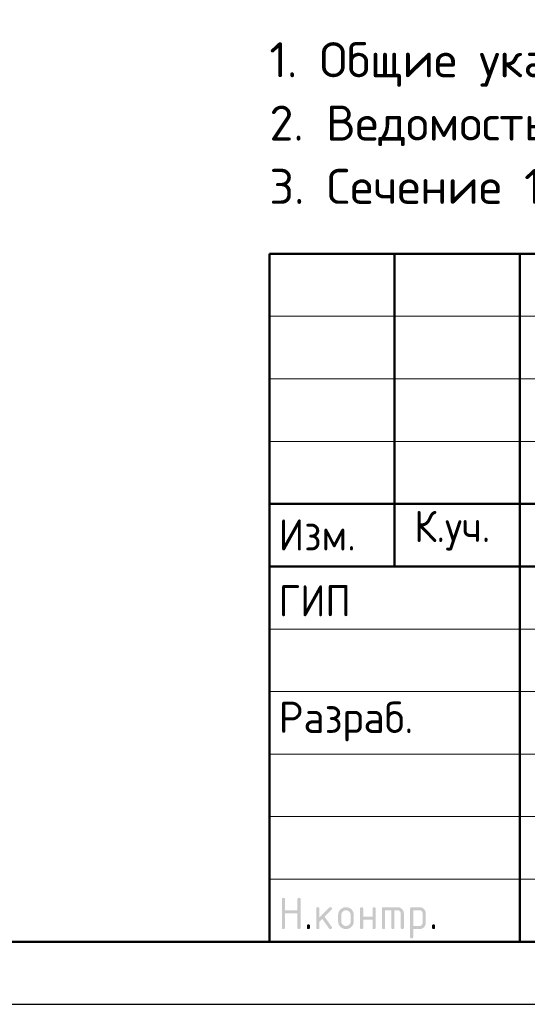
# Model space of a CAD drawing. Header units: millimetres. Extents: x 0 to 21005, y 0 to 14850.
# Tile 2 of 7: x 10502 to 12530, y 0 to 3935. Entities that reach past the tile are written whole.
import ezdxf

# ---------------------------------------------------------------- set-up
doc = ezdxf.new("R2010")
doc.units = ezdxf.units.MM
doc.layers.add('Standard', color=7, linetype='Continuous', lineweight=25)
doc.styles.add('ISOCPEUR', font='txt')

msp = doc.modelspace()

# ---------------------------------------------------------------- hatches: boundary and pattern name
at = {"layer": 'Standard', "linetype": 'Continuous', "lineweight": 25, "transparency": 33554687}
for points in [[(11549.5, 306.9), (11549.5, 419.4), (11549.5, 420.2), (11549.6, 420.9), (11549.7, 421.5), (11549.9, 422.1), (11550.1, 422.7), (11550.4, 423.2), (11550.7, 423.7), (11551.1, 424.1), (11551.5, 424.5), (11552, 424.8), (11552.5, 425.1), (11553.1, 425.3), (11553.6, 425.4), (11554.3, 425.5), (11555, 425.6), (11555.8, 425.6), (11556.6, 425.6), (11557.3, 425.5), (11558, 425.4), (11558.5, 425.3), (11559.1, 425.1), (11559.6, 424.8), (11560.1, 424.5), (11560.5, 424.1), (11560.9, 423.7), (11561.2, 423.2), (11561.5, 422.7), (11561.7, 422.1), (11561.9, 421.5), (11562, 420.9), (11562.1, 420.2), (11562.1, 419.4), (11562.1, 375.7), (11611.9, 375.7), (11611.9, 419.4), (11611.9, 420.2), (11612, 420.9), (11612.1, 421.5), (11612.3, 422.1), (11612.5, 422.7), (11612.8, 423.2), (11613.1, 423.7), (11613.5, 424.1), (11613.9, 424.5), (11614.4, 424.8), (11614.9, 425.1), (11615.4, 425.3), (11616, 425.4), (11616.7, 425.5), (11617.4, 425.6), (11618.2, 425.6), (11619, 425.6), (11619.7, 425.5), (11620.3, 425.4), (11620.9, 425.3), (11621.5, 425.1), (11622, 424.8), (11622.5, 424.5), (11622.9, 424.1), (11623.3, 423.7), (11623.6, 423.2), (11623.9, 422.7), (11624.1, 422.1), (11624.3, 421.5), (11624.3, 420.9), (11624.4, 420.2), (11624.4, 419.4), (11624.4, 306.9), (11624.4, 306.1), (11624.3, 305.4), (11624.3, 304.7), (11624.1, 304.2), (11623.9, 303.6), (11623.6, 303.1), (11623.3, 302.6), (11622.9, 302.2), (11622.5, 301.8), (11622, 301.5), (11621.5, 301.2), (11620.9, 301), (11620.3, 300.8), (11619.7, 300.7), (11619, 300.6), (11618.2, 300.6), (11617.4, 300.6), (11616.7, 300.7), (11616, 300.8), (11615.4, 301), (11614.9, 301.2), (11614.4, 301.5), (11613.9, 301.8), (11613.5, 302.2), (11613.1, 302.6), (11612.8, 303.1), (11612.5, 303.6), (11612.3, 304.2), (11612.1, 304.7), (11612, 305.4), (11611.9, 306.1), (11611.9, 306.9), (11611.9, 363.1), (11562.1, 363.1), (11562.1, 306.9), (11562.1, 306.1), (11562, 305.4), (11561.9, 304.7), (11561.7, 304.2), (11561.5, 303.6), (11561.2, 303.1), (11560.9, 302.6), (11560.5, 302.2), (11560.1, 301.8), (11559.6, 301.5), (11559.1, 301.2), (11558.5, 301), (11558, 300.8), (11557.3, 300.7), (11556.6, 300.6), (11555.8, 300.6), (11555, 300.6), (11554.3, 300.7), (11553.6, 300.8), (11553.1, 301), (11552.5, 301.2), (11552, 301.5), (11551.5, 301.8), (11551.1, 302.2), (11550.7, 302.6), (11550.4, 303.1), (11550.1, 303.6), (11549.9, 304.2), (11549.7, 304.7), (11549.6, 305.4), (11549.5, 306.1)], [(11699.5, 347), (11738.8, 386.3), (11739.2, 386.7), (11739.7, 387.1), (11740.2, 387.4), (11740.8, 387.6), (11741.3, 387.9), (11741.9, 388), (11742.5, 388.1), (11743.2, 388.1), (11744, 388.1), (11744.7, 388), (11745.4, 387.9), (11745.9, 387.7), (11746.5, 387.5), (11747, 387.2), (11747.5, 386.9), (11747.9, 386.5), (11748.3, 386.1), (11748.6, 385.6), (11748.9, 385.1), (11749.1, 384.6), (11749.3, 384), (11749.4, 383.3), (11749.5, 382.6), (11749.5, 381.8), (11749.5, 381.2), (11749.3, 380.6), (11749.2, 380.1), (11749, 379.5), (11748.7, 379), (11748.4, 378.5), (11748, 378), (11747.6, 377.5), (11720.1, 350), (11748.2, 310.5), (11748.8, 309.6), (11749.1, 308.7), (11749.5, 307.8), (11749.5, 306.8), (11749.5, 306), (11749.4, 305.4), (11749.3, 304.7), (11749.1, 304.1), (11748.9, 303.5), (11748.6, 303), (11748.3, 302.6), (11747.9, 302.2), (11747.5, 301.8), (11747, 301.5), (11746.5, 301.2), (11745.9, 301), (11745.4, 300.8), (11744.7, 300.7), (11744, 300.6), (11743.2, 300.6), (11742.4, 300.6), (11741.6, 300.8), (11740.9, 301), (11740.2, 301.3), (11739.6, 301.6), (11739, 302.1), (11738.5, 302.6), (11738, 303.3), (11711.1, 341.1), (11699.5, 329.4), (11699.5, 306.9), (11699.5, 306.1), (11699.4, 305.4), (11699.3, 304.7), (11699.1, 304.2), (11698.9, 303.6), (11698.6, 303.1), (11698.3, 302.6), (11697.9, 302.2), (11697.5, 301.8), (11697, 301.5), (11696.5, 301.2), (11696, 301), (11695.4, 300.8), (11694.7, 300.7), (11694, 300.6), (11693.2, 300.6), (11692.4, 300.6), (11691.7, 300.7), (11691.1, 300.8), (11690.5, 301), (11689.9, 301.2), (11689.4, 301.5), (11688.9, 301.8), (11688.5, 302.2), (11688.1, 302.6), (11687.8, 303.1), (11687.5, 303.6), (11687.3, 304.2), (11687.1, 304.7), (11687, 305.4), (11687, 306.1), (11687, 306.9), (11687, 381.8), (11687, 382.6), (11687, 383.3), (11687.1, 384), (11687.3, 384.6), (11687.5, 385.1), (11687.8, 385.6), (11688.1, 386.1), (11688.5, 386.5), (11688.9, 386.9), (11689.4, 387.2), (11689.9, 387.5), (11690.5, 387.7), (11691.1, 387.9), (11691.7, 388), (11692.4, 388.1), (11693.2, 388.1), (11694, 388.1), (11694.7, 388), (11695.4, 387.9), (11696, 387.7), (11696.5, 387.5), (11697, 387.2), (11697.5, 386.9), (11697.9, 386.5), (11698.3, 386.1), (11698.6, 385.6), (11698.9, 385.1), (11699.1, 384.6), (11699.3, 384), (11699.4, 383.3), (11699.5, 382.6), (11699.5, 381.8)], [(11874.3, 338.1), (11874.3, 306.9), (11874.3, 306.1), (11874.2, 305.4), (11874.1, 304.7), (11873.9, 304.2), (11873.7, 303.6), (11873.5, 303.1), (11873.2, 302.6), (11872.8, 302.2), (11872.4, 301.8), (11871.9, 301.5), (11871.4, 301.2), (11870.8, 301), (11870.2, 300.8), (11869.5, 300.7), (11868.9, 300.6), (11868.1, 300.6), (11867.3, 300.6), (11866.6, 300.7), (11865.9, 300.8), (11865.3, 301), (11864.7, 301.2), (11864.3, 301.5), (11863.8, 301.8), (11863.4, 302.2), (11863, 302.6), (11862.7, 303.1), (11862.4, 303.6), (11862.2, 304.2), (11862, 304.7), (11861.9, 305.4), (11861.8, 306.1), (11861.8, 306.9), (11861.8, 381.8), (11861.8, 382.6), (11861.9, 383.3), (11862, 384), (11862.2, 384.6), (11862.4, 385.1), (11862.7, 385.6), (11863, 386.1), (11863.4, 386.5), (11863.8, 386.9), (11864.3, 387.2), (11864.7, 387.5), (11865.3, 387.7), (11865.9, 387.9), (11866.6, 388), (11867.3, 388.1), (11868.1, 388.1), (11868.9, 388.1), (11869.5, 388), (11870.2, 387.9), (11870.8, 387.7), (11871.4, 387.5), (11871.9, 387.2), (11872.4, 386.9), (11872.8, 386.5), (11873.2, 386.1), (11873.5, 385.6), (11873.7, 385.2), (11873.9, 384.6), (11874.1, 384), (11874.2, 383.3), (11874.3, 382.6), (11874.3, 381.8), (11874.3, 350.6), (11911.7, 350.6), (11911.7, 381.8), (11911.7, 382.6), (11911.8, 383.3), (11911.9, 384), (11912.1, 384.6), (11912.3, 385.2), (11912.6, 385.6), (11912.8, 386.1), (11913.2, 386.5), (11913.6, 386.9), (11914.1, 387.2), (11914.6, 387.5), (11915.2, 387.7), (11915.8, 387.9), (11916.5, 388), (11917.1, 388.1), (11917.9, 388.1), (11918.7, 388.1), (11919.4, 388), (11920.1, 387.9), (11920.7, 387.7), (11921.3, 387.5), (11921.7, 387.2), (11922.2, 386.9), (11922.6, 386.5), (11923, 386.1), (11923.3, 385.6), (11923.6, 385.1), (11923.8, 384.6), (11924, 384), (11924.1, 383.3), (11924.2, 382.6), (11924.2, 381.8), (11924.2, 306.9), (11924.2, 306.1), (11924.1, 305.4), (11924, 304.7), (11923.8, 304.2), (11923.6, 303.6), (11923.3, 303.1), (11923, 302.6), (11922.6, 302.2), (11922.2, 301.8), (11921.7, 301.5), (11921.3, 301.2), (11920.7, 301), (11920.1, 300.8), (11919.4, 300.7), (11918.7, 300.6), (11917.9, 300.6), (11917.1, 300.6), (11916.5, 300.7), (11915.8, 300.8), (11915.2, 301), (11914.6, 301.2), (11914.1, 301.5), (11913.6, 301.8), (11913.2, 302.2), (11912.8, 302.6), (11912.6, 303.1), (11912.3, 303.6), (11912.1, 304.2), (11911.9, 304.7), (11911.8, 305.4), (11911.7, 306.1), (11911.7, 306.9), (11911.7, 338.1)], [(11955.5, 388.1), (12011.7, 388.1), (12013, 388.1), (12014.2, 388), (12015.5, 387.8), (12016.7, 387.6), (12017.9, 387.4), (12019.1, 387.1), (12020.2, 386.7), (12021.3, 386.3), (12022.4, 385.8), (12023.5, 385.2), (12024.5, 384.7), (12025.5, 384), (12026.6, 383.3), (12027.5, 382.5), (12028.5, 381.7), (12029.4, 380.8), (12030.3, 379.9), (12031.1, 378.9), (12031.9, 378), (12032.6, 376.9), (12033.3, 375.9), (12033.8, 374.9), (12034.4, 373.8), (12034.8, 372.7), (12035.3, 371.6), (12035.6, 370.5), (12036, 369.3), (12036.2, 368.1), (12036.4, 366.9), (12036.6, 365.6), (12036.7, 364.4), (12036.7, 363.1), (12036.7, 306.9), (12036.7, 306.1), (12036.6, 305.4), (12036.5, 304.7), (12036.3, 304.2), (12036.1, 303.6), (12035.8, 303.1), (12035.5, 302.6), (12035.1, 302.2), (12034.7, 301.8), (12034.2, 301.5), (12033.7, 301.2), (12033.1, 301), (12032.6, 300.8), (12031.9, 300.7), (12031.2, 300.6), (12030.4, 300.6), (12029.6, 300.6), (12028.9, 300.7), (12028.3, 300.8), (12027.7, 301), (12027.1, 301.2), (12026.6, 301.5), (12026.1, 301.8), (12025.7, 302.2), (12025.3, 302.6), (12025, 303.1), (12024.7, 303.6), (12024.5, 304.2), (12024.3, 304.7), (12024.2, 305.4), (12024.1, 306.1), (12024.1, 306.9), (12024.1, 363.1), (12024.1, 364.4), (12023.9, 365.6), (12023.7, 366.8), (12023.2, 367.9), (12022.8, 369), (12022.1, 370.1), (12021.5, 371.1), (12020.6, 372), (12019.7, 372.9), (12018.7, 373.5), (12017.7, 374.2), (12016.5, 374.7), (12015.4, 375.1), (12014.2, 375.3), (12013, 375.5), (12011.7, 375.5), (11999.2, 375.5), (11999.2, 306.9), (11999.2, 306.1), (11999.1, 305.4), (11999, 304.7), (11998.8, 304.2), (11998.6, 303.6), (11998.3, 303.1), (11998, 302.6), (11997.7, 302.2), (11997.3, 301.8), (11996.8, 301.5), (11996.3, 301.2), (11995.7, 301), (11995.1, 300.8), (11994.4, 300.7), (11993.7, 300.6), (11993, 300.6), (11992.2, 300.6), (11991.5, 300.7), (11990.8, 300.8), (11990.2, 301), (11989.6, 301.2), (11989.1, 301.5), (11988.7, 301.8), (11988.3, 302.2), (11987.9, 302.6), (11987.6, 303.1), (11987.3, 303.6), (11987.1, 304.2), (11986.9, 304.7), (11986.8, 305.4), (11986.7, 306.1), (11986.7, 306.9), (11986.7, 375.5), (11961.8, 375.5), (11961.8, 306.9), (11961.8, 306.1), (11961.7, 305.4), (11961.6, 304.7), (11961.4, 304.2), (11961.2, 303.6), (11960.9, 303.1), (11960.6, 302.6), (11960.2, 302.2), (11959.8, 301.8), (11959.3, 301.5), (11958.8, 301.2), (11958.2, 301), (11957.7, 300.8), (11957, 300.7), (11956.3, 300.6), (11955.5, 300.6), (11954.7, 300.6), (11954, 300.7), (11953.4, 300.8), (11952.8, 301), (11952.2, 301.2), (11951.7, 301.5), (11951.2, 301.8), (11950.8, 302.2), (11950.4, 302.6), (11950.1, 303.1), (11949.8, 303.6), (11949.6, 304.2), (11949.4, 304.7), (11949.3, 305.4), (11949.2, 306.1), (11949.2, 306.9), (11949.2, 381.8), (11949.2, 382.6), (11949.3, 383.3), (11949.4, 384), (11949.6, 384.6), (11949.8, 385.1), (11950.1, 385.6), (11950.4, 386.1), (11950.8, 386.5), (11951.2, 386.9), (11951.7, 387.2), (11952.2, 387.5), (11952.8, 387.7), (11953.3, 387.9), (11954, 388), (11954.7, 388.1)], [(11649.5, 313.2), (11649.5, 313.9), (11649.6, 314.6), (11649.7, 315.3), (11649.9, 315.9), (11650.1, 316.5), (11650.4, 317), (11650.7, 317.5), (11651.1, 317.9), (11651.5, 318.3), (11651.9, 318.5), (11652.4, 318.8), (11653, 319), (11653.6, 319.2), (11654.3, 319.3), (11655, 319.4), (11655.8, 319.4), (11656.5, 319.4), (11657.2, 319.3), (11657.9, 319.2), (11658.5, 319), (11659.1, 318.8), (11659.6, 318.5), (11660.1, 318.3), (11660.4, 317.9), (11660.8, 317.5), (11661.1, 317), (11661.4, 316.5), (11661.6, 315.9), (11661.8, 315.3), (11661.9, 314.6), (11662, 313.9), (11662, 313.2), (11662, 306.9), (11662, 306.1), (11661.9, 305.4), (11661.8, 304.8), (11661.6, 304.2), (11661.4, 303.6), (11661.1, 303.1), (11660.8, 302.6), (11660.4, 302.2), (11660.1, 301.8), (11659.6, 301.5), (11659.1, 301.2), (11658.5, 301), (11657.9, 300.8), (11657.2, 300.7), (11656.5, 300.6), (11655.8, 300.6), (11655, 300.6), (11654.3, 300.7), (11653.6, 300.8), (11653, 301), (11652.4, 301.2), (11651.9, 301.5), (11651.5, 301.8), (11651.1, 302.2), (11650.7, 302.6), (11650.4, 303.1), (11650.1, 303.6), (11649.9, 304.2), (11649.7, 304.8), (11649.6, 305.4), (11649.5, 306.1), (11649.5, 306.9)], [(12149.1, 313.2), (12149.1, 313.9), (12149.2, 314.6), (12149.3, 315.3), (12149.5, 315.9), (12149.7, 316.5), (12150, 317), (12150.3, 317.5), (12150.7, 317.9), (12151.1, 318.3), (12151.6, 318.5), (12152.1, 318.8), (12152.7, 319), (12153.3, 319.2), (12153.9, 319.3), (12154.6, 319.4), (12155.4, 319.4), (12156.2, 319.4), (12156.9, 319.3), (12157.6, 319.2), (12158.2, 319), (12158.7, 318.8), (12159.2, 318.5), (12159.7, 318.3), (12160.1, 317.9), (12160.5, 317.5), (12160.8, 317), (12161.1, 316.5), (12161.3, 315.9), (12161.5, 315.3), (12161.6, 314.6), (12161.7, 313.9), (12161.7, 313.2), (12161.7, 306.9), (12161.7, 306.1), (12161.6, 305.4), (12161.5, 304.8), (12161.3, 304.2), (12161.1, 303.6), (12160.8, 303.1), (12160.5, 302.6), (12160.1, 302.2), (12159.7, 301.8), (12159.2, 301.5), (12158.7, 301.2), (12158.2, 301), (12157.6, 300.8), (12156.9, 300.7), (12156.2, 300.6), (12155.4, 300.6), (12154.6, 300.6), (12153.9, 300.7), (12153.3, 300.8), (12152.7, 301), (12152.1, 301.2), (12151.6, 301.5), (12151.1, 301.8), (12150.7, 302.2), (12150.3, 302.6), (12150, 303.1), (12149.7, 303.6), (12149.5, 304.2), (12149.3, 304.8), (12149.2, 305.4), (12149.1, 306.1), (12149.1, 306.9)]]:
    msp.add_hatch(color=7, dxfattribs=at).paths.add_polyline_path(points, flags=16)
h = msp.add_hatch(color=7, dxfattribs=at)
h.paths.add_polyline_path([(11774.4, 331.9), (11774.4, 356.8), (11774.4, 358.5), (11774.5, 360), (11774.7, 361.6), (11775, 363.1), (11775.2, 364.6), (11775.7, 366), (11776.1, 367.5), (11776.7, 368.9), (11777.2, 370.2), (11777.9, 371.6), (11778.7, 372.9), (11779.5, 374.1), (11780.4, 375.4), (11781.4, 376.6), (11782.4, 377.8), (11783.5, 378.9), (11784.6, 380.1), (11785.8, 381.1), (11787, 382.1), (11788.3, 382.9), (11789.6, 383.8), (11790.9, 384.5), (11792.2, 385.2), (11793.6, 385.8), (11795, 386.4), (11796.4, 386.8), (11797.8, 387.2), (11799.3, 387.5), (11800.8, 387.8), (11802.4, 387.9), (11804, 388.1), (11805.6, 388.1), (11807.2, 388.1), (11808.8, 387.9), (11810.4, 387.8), (11811.9, 387.5), (11813.4, 387.2), (11814.8, 386.8), (11816.3, 386.4), (11817.7, 385.8), (11819.1, 385.3), (11820.4, 384.5), (11821.7, 383.8), (11823, 383), (11824.2, 382.1), (11825.4, 381.2), (11826.6, 380.2), (11827.7, 379), (11828.9, 377.9), (11829.9, 376.7), (11830.8, 375.5), (11831.7, 374.3), (11832.5, 373), (11833.2, 371.7), (11833.9, 370.4), (11834.5, 369), (11835.1, 367.6), (11835.5, 366.1), (11835.9, 364.7), (11836.2, 363.2), (11836.5, 361.7), (11836.6, 360.1), (11836.8, 358.5), (11836.8, 356.8), (11836.8, 331.9), (11836.8, 330.2), (11836.6, 328.7), (11836.5, 327.1), (11836.2, 325.6), (11835.9, 324.1), (11835.5, 322.7), (11835.1, 321.2), (11834.5, 319.9), (11833.9, 318.5), (11833.2, 317.2), (11832.5, 315.8), (11831.6, 314.6), (11830.8, 313.3), (11829.8, 312.1), (11828.8, 310.9), (11827.6, 309.8), (11826.5, 308.6), (11825.3, 307.6), (11824.1, 306.6), (11822.8, 305.8), (11821.6, 304.9), (11820.3, 304.2), (11818.9, 303.5), (11817.6, 302.9), (11816.2, 302.4), (11814.7, 301.9), (11813.3, 301.5), (11811.8, 301.2), (11810.3, 300.9), (11808.7, 300.8), (11807.2, 300.6), (11805.6, 300.6), (11804, 300.6), (11802.4, 300.8), (11800.8, 300.9), (11799.3, 301.2), (11797.8, 301.5), (11796.4, 301.9), (11795, 302.4), (11793.6, 302.9), (11792.2, 303.5), (11790.9, 304.2), (11789.6, 304.9), (11788.3, 305.8), (11787, 306.6), (11785.8, 307.6), (11784.6, 308.6), (11783.5, 309.8), (11782.4, 310.9), (11781.4, 312.1), (11780.4, 313.3), (11779.5, 314.6), (11778.7, 315.8), (11777.9, 317.2), (11777.2, 318.5), (11776.7, 319.9), (11776.1, 321.2), (11775.7, 322.7), (11775.2, 324.1), (11775, 325.6), (11774.7, 327.1), (11774.5, 328.7), (11774.4, 330.2)], flags=16)
h.paths.add_polyline_path([(11824.2, 331.9), (11824.2, 356.9), (11824.2, 358.8), (11823.9, 360.6), (11823.6, 362.4), (11822.9, 364.1), (11822.2, 365.8), (11821.2, 367.3), (11820.1, 368.8), (11818.8, 370.2), (11817.4, 371.5), (11815.9, 372.6), (11814.4, 373.6), (11812.7, 374.3), (11811.1, 375), (11809.3, 375.3), (11807.5, 375.6), (11805.6, 375.6), (11803.6, 375.6), (11801.8, 375.3), (11800.1, 375), (11798.4, 374.3), (11796.8, 373.6), (11795.2, 372.6), (11793.7, 371.5), (11792.4, 370.2), (11791, 368.8), (11790, 367.3), (11789, 365.8), (11788.3, 364.1), (11787.6, 362.4), (11787.2, 360.6), (11786.9, 358.8), (11786.9, 356.9), (11786.9, 331.9), (11786.9, 329.9), (11787.2, 328.1), (11787.6, 326.3), (11788.3, 324.7), (11788.9, 323), (11790, 321.5), (11791, 320), (11792.3, 318.6), (11793.7, 317.2), (11795.2, 316.2), (11796.7, 315.2), (11798.3, 314.5), (11800, 313.8), (11801.8, 313.5), (11803.6, 313.2), (11805.6, 313.2), (11807.5, 313.2), (11809.3, 313.5), (11811.1, 313.9), (11812.7, 314.5), (11814.4, 315.2), (11815.9, 316.3), (11817.4, 317.3), (11818.8, 318.7), (11820.1, 320), (11821.2, 321.5), (11822.2, 323.1), (11822.9, 324.7), (11823.6, 326.4), (11823.9, 328.2), (11824.2, 330)])
h = msp.add_hatch(color=7, dxfattribs=at)
h.paths.add_polyline_path([(12061.7, 381.8), (12061.7, 382.6), (12061.8, 383.3), (12061.9, 384), (12062.1, 384.6), (12062.3, 385.1), (12062.6, 385.6), (12062.9, 386.1), (12063.3, 386.5), (12063.7, 386.9), (12064.2, 387.2), (12064.6, 387.5), (12065.2, 387.7), (12065.8, 387.9), (12066.5, 388), (12067.2, 388.1), (12068, 388.1), (12099.1, 388.1), (12100.5, 388.1), (12101.7, 388), (12103, 387.8), (12104.2, 387.6), (12105.4, 387.4), (12106.6, 387.1), (12107.7, 386.7), (12108.8, 386.3), (12109.9, 385.8), (12111, 385.2), (12112, 384.7), (12113, 384), (12114.1, 383.3), (12115, 382.5), (12116, 381.7), (12116.9, 380.8), (12117.8, 379.9), (12118.6, 379), (12119.4, 378), (12120, 377), (12120.7, 376), (12121.3, 374.9), (12121.8, 373.9), (12122.3, 372.8), (12122.7, 371.7), (12123.1, 370.5), (12123.4, 369.4), (12123.6, 368.1), (12123.9, 366.9), (12124, 365.7), (12124.1, 364.4), (12124.1, 363.1), (12124.1, 325.6), (12124.1, 324.3), (12124, 323.1), (12123.9, 321.8), (12123.6, 320.6), (12123.4, 319.4), (12123.1, 318.3), (12122.7, 317.1), (12122.3, 316), (12121.8, 314.9), (12121.3, 313.8), (12120.7, 312.8), (12120, 311.8), (12119.4, 310.8), (12118.6, 309.8), (12117.8, 308.8), (12116.9, 307.9), (12116, 307), (12115, 306.2), (12114.1, 305.4), (12113.1, 304.7), (12112.1, 304.1), (12111, 303.5), (12109.9, 302.9), (12108.8, 302.5), (12107.7, 302), (12106.6, 301.7), (12105.4, 301.3), (12104.2, 301.1), (12103, 300.9), (12101.7, 300.8), (12100.5, 300.6), (12099.2, 300.6), (12074.2, 300.6), (12074.2, 269.4), (12074.2, 268.7), (12074.1, 268), (12074, 267.3), (12073.8, 266.7), (12073.7, 266.1), (12073.4, 265.6), (12073.1, 265.1), (12072.7, 264.7), (12072.3, 264.4), (12071.8, 264.1), (12071.3, 263.8), (12070.7, 263.6), (12070.1, 263.4), (12069.4, 263.3), (12068.8, 263.2), (12068, 263.2), (12067.2, 263.2), (12066.5, 263.3), (12065.8, 263.4), (12065.2, 263.6), (12064.7, 263.8), (12064.2, 264.1), (12063.7, 264.4), (12063.3, 264.8), (12062.9, 265.1), (12062.6, 265.6), (12062.3, 266.1), (12062.1, 266.7), (12061.9, 267.3), (12061.8, 268), (12061.7, 268.7), (12061.7, 269.4)], flags=16)
h.paths.add_polyline_path([(12074.2, 375.5), (12074.2, 313.2), (12099.1, 313.2), (12100.4, 313.2), (12101.6, 313.4), (12102.8, 313.6), (12103.9, 314.1), (12105, 314.5), (12106, 315.2), (12107, 315.9), (12107.9, 316.8), (12108.9, 317.7), (12109.5, 318.7), (12110.2, 319.7), (12110.7, 320.8), (12111.1, 321.9), (12111.4, 323.1), (12111.6, 324.3), (12111.6, 325.6), (12111.6, 363.1), (12111.6, 364.4), (12111.4, 365.6), (12111.1, 366.8), (12110.7, 367.9), (12110.2, 369.1), (12109.6, 370.1), (12108.9, 371.1), (12108, 372), (12107.1, 372.9), (12106.1, 373.5), (12105.1, 374.2), (12104, 374.7), (12102.9, 375.1), (12101.7, 375.3), (12100.5, 375.5), (12099.1, 375.5)])

# ---------------------------------------------------------------- linework, layer by layer
at = {"layer": 'Standard', "color": 7, "linetype": 'Continuous', "lineweight": 50, "transparency": 33554687}
for p, q in [((11500, 250), (11500, 3000)), ((11500, 3000), (20750, 3000)), ((12000, 1750), (12000, 3000)), ((12500, 250), (12500, 3000)), ((11500, 2000), (14750, 2000)), ((11500, 2000), (14750, 2000)), ((11500, 1750), (14750, 1750)), ((11500, 1750), (14750, 1750))]:
    msp.add_line(p, q, dxfattribs=at)
at = {"layer": 'Standard', "color": 7, "linetype": 'Continuous', "lineweight": 13, "transparency": 33554687}
for p, q in [((11500, 2750), (14750, 2750)), ((11500, 2500), (14750, 2500)), ((11500, 2250), (14750, 2250)), ((11500, 1500), (14750, 1500)), ((11500, 1250), (14750, 1250)), ((11500, 1250), (14750, 1250)), ((11500, 1000), (14750, 1000)), ((11500, 1000), (14750, 1000)), ((11500, 750), (14750, 750)), ((11500, 500), (14750, 500))]:
    msp.add_line(p, q, dxfattribs=at)
at = {"layer": 'Standard', "color": 7, "linetype": 'Continuous', "lineweight": 25, "transparency": 33554687}
msp.add_line((11500, 250), (20750, 250), dxfattribs=at)
msp.add_line((11500, 250), (20750, 250), dxfattribs=at)
msp.add_line((11500, 250), (20750, 250), dxfattribs=at)
msp.add_lwpolyline([(0, 0), (21000, 0), (21000, 14850), (0, 14850), (0, 0)], close=True, dxfattribs=at)
at = {"layer": 'Standard', "color": 7, "linetype": 'Continuous', "lineweight": 13, "transparency": 33554687}
msp.add_lwpolyline([(21000, 14850), (0, 14850), (0, 0), (21000, 0), (21000, 14850)], dxfattribs=at)
at = {"layer": 'Standard', "color": 7, "linetype": 'Continuous', "lineweight": 50, "transparency": 33554687}
msp.add_lwpolyline([(1000, 14600), (20750, 14600), (20750, 250), (1000, 250), (1000, 14600)], close=True, dxfattribs=at)
at = {"layer": 'Standard', "color": 7, "linetype": 'Continuous', "lineweight": 25, "transparency": 33554687}
msp.add_lwpolyline([(20750, 3000), (11500, 3000), (11500, 250), (20750, 250), (20750, 3000)], dxfattribs=at)

# ---------------------------------------------------------------- texts
at = {"layer": 'Standard', "color": 7, "linetype": 'Continuous', "lineweight": 13, "transparency": 33554687, "insert": (11500, 3845.3), "char_height": 140, "width": 6589.45, "attachment_point": 1, "line_spacing_factor": 1.084337}
msp.add_mtext('\\A1;{\\fISOCPEUR|i0|b0;\\H139.999998;\\W1.000000;\\C7;1. Общие указания см. лист 1}\\P{\\fISOCPEUR|i0|b0;\\H139.999998;\\W1.000000;\\C7;2. Ведомость деталей см. лист 10. Ведомость расхода стали см. лист 1.1}\\P{\\fISOCPEUR|i0|b0;\\H139.999998;\\W1.000000;\\C7;3. Сечение 1-1 см. лист 10, сечения а-а...в-в см. лист 6}\\P', dxfattribs=at)
at = {"layer": 'Standard', "color": 7, "linetype": 'Continuous', "lineweight": 25, "transparency": 33554687, "char_height": 125, "attachment_point": 7, "style": 'ISOCPEUR'}
for s, insert, width in [('\\W0.93;Изм.', (11537, 1813.8), 376.448), ('\\W0.93;К.уч.', (12078, 1813.8), 408.006), ('\\W0.92;ГИП', (11537, 1550.6), 344.81), ('\\W0.96;Разраб.', (11537, 1050.6), 653.281)]:
    msp.add_mtext(s, dxfattribs=dict(at, insert=insert, width=width))

doc.saveas('drawing.dxf')
